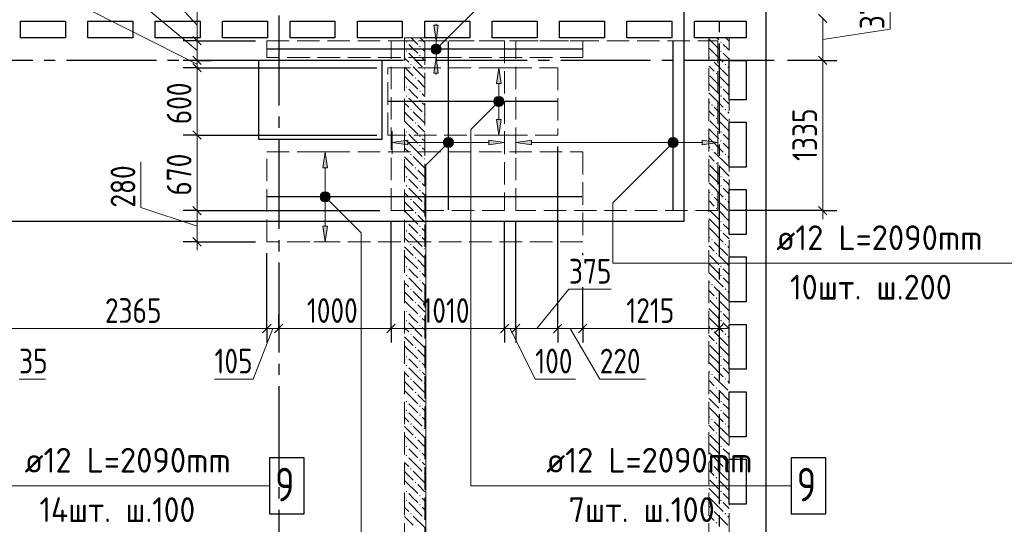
# Model space of a CAD drawing. Header units: millimetres. Extents: x 0 to 43617, y 0 to 29700.
# Tile 10 of 12: x 28843 to 37609, y 19320 to 23812. Entities that reach past the tile are written whole.
import ezdxf

# ---------------------------------------------------------------- set-up
doc = ezdxf.new("R2010")
doc.units = ezdxf.units.MM
doc.linetypes.add('______2', pattern=[270, 200, -70])
doc.linetypes.add('______5', pattern=[1100, 800, -100, 100, -100])
for name, color, linetype, lineweight in [('Standard', 7, 'Continuous', 25), ('ДОП Верх по Х', 7, 'Continuous', 25), ('ЖБ Перекрытие верхний уровень', 7, 'Continuous', 35), ('ЖБ Стена верхний уровень', 7, 'Continuous', 35), ('Оси', 40, '______5', 18), ('Позиционная метка номер позиции', 7, 'Continuous', 13), ('Примечания', 7, 'Continuous', 25)]:
    doc.layers.add(name, color=color, linetype=linetype, lineweight=lineweight)
doc.styles.add('GOST 2.304-81', font='txt')
doc.styles.add('ISOCPEUR', font='txt')

msp = doc.modelspace()

# ---------------------------------------------------------------- hatches: boundary and pattern name
at = {"layer": 'ДОП Верх по Х', "linetype": 'Continuous', "lineweight": 13, "transparency": 33554687}
for points in [[(32570, 23765), (32550, 23625), (32530, 23765)], [(33129.8, 22925), (33109.8, 22785), (33089.8, 22925)], [(32300, 22699.6), (32160, 22719.6), (32300, 22739.6)], [(33400, 22699.6), (33260, 22719.6), (33400, 22739.6)], [(31583.4, 21975), (31563.4, 21835), (31543.4, 21975)]]:
    msp.add_hatch(color=7, dxfattribs=at).paths.add_polyline_path(points, flags=16)
for points in [[(32517.7, 23568.8), (32582.3, 23568.8), (32568.8, 23582.2)], [(32517.7, 23568.8), (32568.8, 23582.2), (32531.2, 23582.2)], [(32531.2, 23582.2), (32568.8, 23582.2), (32550, 23587.5)], [(32512.5, 23550), (32587.5, 23550), (32582.3, 23568.8)], [(32512.5, 23550), (32582.3, 23568.8), (32517.7, 23568.8)], [(32517.7, 23531.2), (32587.5, 23550), (32512.5, 23550)], [(32517.7, 23531.2), (32582.3, 23531.2), (32587.5, 23550)], [(32531.2, 23517.7), (32582.3, 23531.2), (32517.7, 23531.2)], [(32531.2, 23517.7), (32568.8, 23517.7), (32582.3, 23531.2)], [(32568.8, 23517.7), (32531.2, 23517.7), (32550, 23512.5)], [(32570, 23335), (32550, 23475), (32530, 23335)], [(33129.8, 23245), (33109.8, 23385), (33089.8, 23245)], [(33072.3, 23085), (33147.3, 23085), (33142, 23103.7)], [(33072.3, 23085), (33142, 23103.7), (33077.5, 23103.7)], [(33077.5, 23066.3), (33147.3, 23085), (33072.3, 23085)], [(33077.5, 23103.7), (33142, 23103.7), (33128.5, 23117.2)], [(33077.5, 23103.7), (33128.5, 23117.2), (33091, 23117.2)], [(33077.5, 23066.3), (33142, 23066.3), (33147.3, 23085)], [(33091, 23052.8), (33142, 23066.3), (33077.5, 23066.3)], [(33091, 23117.2), (33128.5, 23117.2), (33109.8, 23122.5)], [(33091, 23052.8), (33128.5, 23052.8), (33142, 23066.3)], [(33128.5, 23052.8), (33091, 23052.8), (33109.8, 23047.5)], [(32627.7, 22700.8), (32627.7, 22738.3), (32622.5, 22719.6)], [(32627.7, 22738.3), (32641.2, 22687.3), (32641.2, 22751.8)], [(32627.7, 22738.3), (32627.7, 22700.8), (32641.2, 22687.3)], [(32641.2, 22751.8), (32660, 22682.1), (32660, 22757.1)], [(32641.2, 22751.8), (32641.2, 22687.3), (32660, 22682.1)], [(32660, 22757.1), (32660, 22682.1), (32678.7, 22687.3)], [(32660, 22757.1), (32678.7, 22687.3), (32678.7, 22751.8)], [(32678.7, 22751.8), (32678.7, 22687.3), (32692.2, 22700.8)], [(32678.7, 22751.8), (32692.2, 22700.8), (32692.2, 22738.3)], [(32692.2, 22738.3), (32692.2, 22700.8), (32697.5, 22719.6)], [(33020, 22699.6), (33160, 22719.6), (33020, 22739.6)], [(34627.7, 22700.8), (34627.7, 22738.3), (34622.5, 22719.6)], [(34627.7, 22738.3), (34641.2, 22687.3), (34641.2, 22751.8)], [(34627.7, 22738.3), (34627.7, 22700.8), (34641.2, 22687.3)], [(34641.2, 22751.8), (34660, 22682.1), (34660, 22757.1)], [(34641.2, 22751.8), (34641.2, 22687.3), (34660, 22682.1)], [(34660, 22757.1), (34660, 22682.1), (34678.7, 22687.3)], [(34660, 22757.1), (34678.7, 22687.3), (34678.7, 22751.8)], [(34678.7, 22751.8), (34678.7, 22687.3), (34692.2, 22700.8)], [(34678.7, 22751.8), (34692.2, 22700.8), (34692.2, 22738.3)], [(34692.2, 22738.3), (34692.2, 22700.8), (34697.5, 22719.6)], [(34920, 22699.6), (35060, 22719.6), (34920, 22739.6)], [(31583.4, 22495), (31563.4, 22635), (31543.4, 22495)], [(31531.2, 22253.7), (31595.7, 22253.7), (31582.2, 22267.2)], [(31531.2, 22253.7), (31582.2, 22267.2), (31544.7, 22267.2)], [(31544.7, 22267.2), (31582.2, 22267.2), (31563.4, 22272.5)], [(31525.9, 22235), (31600.9, 22235), (31595.7, 22253.7)], [(31525.9, 22235), (31595.7, 22253.7), (31531.2, 22253.7)], [(31531.2, 22216.2), (31600.9, 22235), (31525.9, 22235)], [(31531.2, 22216.2), (31595.7, 22216.2), (31600.9, 22235)], [(31544.7, 22202.7), (31595.7, 22216.2), (31531.2, 22216.2)], [(31544.7, 22202.7), (31582.2, 22202.7), (31595.7, 22216.2)], [(31582.2, 22202.7), (31544.7, 22202.7), (31563.4, 22197.5)]]:
    msp.add_hatch(color=7, dxfattribs=at).paths.add_polyline_path(points)
at = {"layer": 'ЖБ Стена верхний уровень', "linetype": 'Continuous', "lineweight": 18, "transparency": 33554687}
for points in [[(32280.5, 23613.1), (32287, 23619.6), (32293.5, 23613.1), (32287, 23606.6)], [(35080.5, 23613.1), (35087, 23619.6), (35093.5, 23613.1), (35087, 23606.6)], [(32280.5, 23533.1), (32287, 23539.6), (32293.5, 23533.1), (32287, 23526.6)], [(32400.5, 23573.1), (32406.9, 23579.6), (32413.5, 23573.1), (32406.9, 23566.6)], [(32400.5, 23493.1), (32406.9, 23499.6), (32413.5, 23493.1), (32406.9, 23486.6)], [(35080.5, 23533.1), (35087, 23539.6), (35093.5, 23533.1), (35087, 23526.6)], [(32320.4, 23413.1), (32326.9, 23419.6), (32333.5, 23413.1), (32326.9, 23406.6)], [(35000.4, 23453.1), (35006.9, 23459.6), (35013.5, 23453.1), (35006.9, 23446.6)], [(35120.4, 23413.1), (35127, 23419.6), (35133.5, 23413.1), (35127, 23406.6)], [(32440.4, 23373.1), (32447, 23379.6), (32450, 23376.6), (32450, 23369.7), (32447, 23366.6)], [(35040.4, 23333.1), (35047, 23339.6), (35053.5, 23333.1), (35047, 23326.6)], [(32360.4, 23293.1), (32367, 23299.6), (32373.5, 23293.1), (32367, 23286.6)], [(32280.5, 23213.1), (32287, 23219.6), (32293.5, 23213.1), (32287, 23206.6)], [(32400.5, 23173.1), (32406.9, 23179.6), (32413.5, 23173.1), (32406.9, 23166.6)], [(35080.5, 23213.1), (35087, 23219.6), (35093.5, 23213.1), (35087, 23206.6)], [(32280.5, 23133.1), (32287, 23139.6), (32293.5, 23133.1), (32287, 23126.6)], [(32400.5, 23093.1), (32406.9, 23099.6), (32413.5, 23093.1), (32406.9, 23086.6)], [(35000.4, 23053.1), (35006.9, 23059.6), (35013.5, 23053.1), (35006.9, 23046.6)], [(35080.5, 23133.1), (35087, 23139.6), (35093.5, 23133.1), (35087, 23126.6)], [(32320.4, 23013.1), (32326.9, 23019.6), (32333.5, 23013.1), (32326.9, 23006.6)], [(32440.4, 22973.1), (32447, 22979.6), (32450, 22976.6), (32450, 22969.7), (32447, 22966.6)], [(35120.4, 23013.1), (35127, 23019.6), (35133.5, 23013.1), (35127, 23006.6)], [(32360.4, 22893.1), (32367, 22899.6), (32373.5, 22893.1), (32367, 22886.6)], [(35040.4, 22933.1), (35047, 22939.6), (35053.5, 22933.1), (35047, 22926.6)], [(32280.5, 22813.1), (32287, 22819.6), (32293.5, 22813.1), (32287, 22806.6)], [(35080.5, 22813.1), (35087, 22819.6), (35093.5, 22813.1), (35087, 22806.6)], [(32280.5, 22733.1), (32287, 22739.6), (32293.5, 22733.1), (32287, 22726.6)], [(32400.5, 22773.1), (32406.9, 22779.6), (32413.5, 22773.1), (32406.9, 22766.6)], [(35080.5, 22733.1), (35087, 22739.6), (35093.5, 22733.1), (35087, 22726.6)], [(32320.4, 22613.1), (32326.9, 22619.6), (32333.5, 22613.1), (32326.9, 22606.6)], [(32400.5, 22693.1), (32406.9, 22699.6), (32413.5, 22693.1), (32406.9, 22686.6)], [(35000.4, 22653.1), (35006.9, 22659.6), (35013.5, 22653.1), (35006.9, 22646.6)], [(35120.4, 22613.1), (35127, 22619.6), (35133.5, 22613.1), (35127, 22606.6)], [(32440.4, 22573.1), (32447, 22579.6), (32450, 22576.6), (32450, 22569.7), (32447, 22566.6)], [(35040.4, 22533.1), (35047, 22539.6), (35053.5, 22533.1), (35047, 22526.6)], [(32360.4, 22493.1), (32367, 22499.6), (32373.5, 22493.1), (32367, 22486.6)], [(32280.5, 22413.1), (32287, 22419.6), (32293.5, 22413.1), (32287, 22406.6)], [(32400.5, 22373.1), (32406.9, 22379.6), (32413.5, 22373.1), (32406.9, 22366.6)], [(35080.5, 22413.1), (35087, 22419.6), (35093.5, 22413.1), (35087, 22406.6)], [(32280.5, 22333.1), (32287, 22339.6), (32293.5, 22333.1), (32287, 22326.6)], [(32400.5, 22293.1), (32406.9, 22299.6), (32413.5, 22293.1), (32406.9, 22286.6)], [(35080.5, 22333.1), (35087, 22339.6), (35093.5, 22333.1), (35087, 22326.6)], [(32320.4, 22213.1), (32326.9, 22219.6), (32333.5, 22213.1), (32326.9, 22206.6)], [(32440.4, 22173.1), (32447, 22179.6), (32450, 22176.6), (32450, 22169.7), (32447, 22166.6)], [(35000.4, 22253.1), (35006.9, 22259.6), (35013.5, 22253.1), (35006.9, 22246.6)], [(35120.4, 22213.1), (35127, 22219.6), (35133.5, 22213.1), (35127, 22206.6)], [(32360.4, 22093.1), (32367, 22099.6), (32373.5, 22093.1), (32367, 22086.6)], [(35040.4, 22133.1), (35047, 22139.6), (35053.5, 22133.1), (35047, 22126.6)], [(32280.5, 22013.1), (32287, 22019.6), (32293.5, 22013.1), (32287, 22006.6)], [(35080.5, 22013.1), (35087, 22019.6), (35093.5, 22013.1), (35087, 22006.6)], [(32280.5, 21933.1), (32287, 21939.6), (32293.5, 21933.1), (32287, 21926.6)], [(32400.5, 21973.1), (32406.9, 21979.6), (32413.5, 21973.1), (32406.9, 21966.6)], [(35080.5, 21933.1), (35087, 21939.6), (35093.5, 21933.1), (35087, 21926.6)], [(32400.5, 21893.1), (32406.9, 21899.6), (32413.5, 21893.1), (32406.9, 21886.6)], [(35000.4, 21853.1), (35006.9, 21859.6), (35013.5, 21853.1), (35006.9, 21846.6)], [(32320.4, 21813.1), (32326.9, 21819.6), (32333.5, 21813.1), (32326.9, 21806.6)], [(32440.4, 21773.1), (32447, 21779.6), (32450, 21776.6), (32450, 21769.7), (32447, 21766.6)], [(35040.4, 21733.1), (35047, 21739.6), (35053.5, 21733.1), (35047, 21726.6)], [(35120.4, 21813.1), (35127, 21819.6), (35133.5, 21813.1), (35127, 21806.6)], [(32360.4, 21693.1), (32367, 21699.6), (32373.5, 21693.1), (32367, 21686.6)], [(32280.5, 21613.1), (32287, 21619.6), (32293.5, 21613.1), (32287, 21606.6)], [(32400.5, 21573.1), (32406.9, 21579.6), (32413.5, 21573.1), (32406.9, 21566.6)], [(35080.5, 21613.1), (35087, 21619.6), (35093.5, 21613.1), (35087, 21606.6)], [(32280.5, 21533.1), (32287, 21539.6), (32293.5, 21533.1), (32287, 21526.6)], [(32400.5, 21493.1), (32406.9, 21499.6), (32413.5, 21493.1), (32406.9, 21486.6)], [(35080.5, 21533.1), (35087, 21539.6), (35093.5, 21533.1), (35087, 21526.6)], [(32320.4, 21413.1), (32326.9, 21419.6), (32333.5, 21413.1), (32326.9, 21406.6)], [(35000.4, 21453.1), (35006.9, 21459.6), (35013.5, 21453.1), (35006.9, 21446.6)], [(35120.4, 21413.1), (35127, 21419.6), (35133.5, 21413.1), (35127, 21406.6)], [(32440.4, 21373.1), (32447, 21379.6), (32450, 21376.6), (32450, 21369.7), (32447, 21366.6)], [(35040.4, 21333.1), (35047, 21339.6), (35053.5, 21333.1), (35047, 21326.6)], [(32280.5, 21213.1), (32287, 21219.6), (32293.5, 21213.1), (32287, 21206.6)], [(32360.4, 21293.1), (32367, 21299.6), (32373.5, 21293.1), (32367, 21286.6)], [(35080.5, 21213.1), (35087, 21219.6), (35093.5, 21213.1), (35087, 21206.6)], [(32280.5, 21133.1), (32287, 21139.6), (32293.5, 21133.1), (32287, 21126.6)], [(32400.5, 21173.1), (32406.9, 21179.6), (32413.5, 21173.1), (32406.9, 21166.6)], [(35080.5, 21133.1), (35087, 21139.6), (35093.5, 21133.1), (35087, 21126.6)], [(32400.5, 21093.1), (32406.9, 21099.6), (32413.5, 21093.1), (32406.9, 21086.6)], [(35000.4, 21053.1), (35006.9, 21059.6), (35013.5, 21053.1), (35006.9, 21046.6)], [(32320.4, 21013.1), (32326.9, 21019.6), (32333.5, 21013.1), (32326.9, 21006.6)], [(32440.4, 20973.1), (32447, 20979.6), (32450, 20976.6), (32450, 20969.7), (32447, 20966.6)], [(35120.4, 21013.1), (35127, 21019.6), (35133.5, 21013.1), (35127, 21006.6)], [(32360.4, 20893.1), (32367, 20899.6), (32373.5, 20893.1), (32367, 20886.6)], [(35040.4, 20933.1), (35047, 20939.6), (35053.5, 20933.1), (35047, 20926.6)], [(32280.5, 20813.1), (32287, 20819.6), (32293.5, 20813.1), (32287, 20806.6)], [(32400.5, 20773.1), (32406.9, 20779.6), (32413.5, 20773.1), (32406.9, 20766.6)], [(35080.5, 20813.1), (35087, 20819.6), (35093.5, 20813.1), (35087, 20806.6)], [(32280.5, 20733.1), (32287, 20739.6), (32293.5, 20733.1), (32287, 20726.6)], [(32400.5, 20693.1), (32406.9, 20699.6), (32413.5, 20693.1), (32406.9, 20686.6)], [(35080.5, 20733.1), (35087, 20739.6), (35093.5, 20733.1), (35087, 20726.6)], [(32320.4, 20613.1), (32326.9, 20619.6), (32333.5, 20613.1), (32326.9, 20606.6)], [(35000.4, 20653.1), (35006.9, 20659.6), (35013.5, 20653.1), (35006.9, 20646.6)], [(35120.4, 20613.1), (35127, 20619.6), (35133.5, 20613.1), (35127, 20606.6)], [(32440.4, 20573.1), (32447, 20579.6), (32450, 20576.6), (32450, 20569.7), (32447, 20566.6)], [(35040.4, 20533.1), (35047, 20539.6), (35053.5, 20533.1), (35047, 20526.6)], [(32360.4, 20493.1), (32367, 20499.6), (32373.5, 20493.1), (32367, 20486.6)], [(32280.5, 20413.1), (32287, 20419.6), (32293.5, 20413.1), (32287, 20406.6)], [(32280.5, 20333.1), (32287, 20339.6), (32293.5, 20333.1), (32287, 20326.6)], [(32400.5, 20373.1), (32406.9, 20379.6), (32413.5, 20373.1), (32406.9, 20366.6)], [(35080.5, 20413.1), (35087, 20419.6), (35093.5, 20413.1), (35087, 20406.6)], [(35080.5, 20333.1), (35087, 20339.6), (35093.5, 20333.1), (35087, 20326.6)], [(32400.5, 20293.1), (32406.9, 20299.6), (32413.5, 20293.1), (32406.9, 20286.6)], [(35000.4, 20253.1), (35006.9, 20259.6), (35013.5, 20253.1), (35006.9, 20246.6)], [(32320.4, 20213.1), (32326.9, 20219.6), (32333.5, 20213.1), (32326.9, 20206.6)], [(32440.4, 20173.1), (32447, 20179.6), (32450, 20176.6), (32450, 20169.7), (32447, 20166.6)], [(35120.4, 20213.1), (35127, 20219.6), (35133.5, 20213.1), (35127, 20206.6)], [(32360.4, 20093.1), (32367, 20099.6), (32373.5, 20093.1), (32367, 20086.6)], [(35040.4, 20133.1), (35047, 20139.6), (35053.5, 20133.1), (35047, 20126.6)], [(32280.5, 20013.1), (32287, 20019.6), (32293.5, 20013.1), (32287, 20006.6)], [(35080.5, 20013.1), (35087, 20019.6), (35093.5, 20013.1), (35087, 20006.6)], [(32280.5, 19933.1), (32287, 19939.6), (32293.5, 19933.1), (32287, 19926.6)], [(32400.5, 19973.1), (32406.9, 19979.6), (32413.5, 19973.1), (32406.9, 19966.6)], [(32400.5, 19893.1), (32406.9, 19899.6), (32413.5, 19893.1), (32406.9, 19886.6)], [(35080.5, 19933.1), (35087, 19939.6), (35093.5, 19933.1), (35087, 19926.6)], [(32320.4, 19813.1), (32326.9, 19819.6), (32333.5, 19813.1), (32326.9, 19806.6)], [(35000.4, 19853.1), (35006.9, 19859.6), (35013.5, 19853.1), (35006.9, 19846.6)], [(35120.4, 19813.1), (35127, 19819.6), (35133.5, 19813.1), (35127, 19806.6)], [(32440.4, 19773.1), (32447, 19779.6), (32450, 19776.6), (32450, 19769.7), (32447, 19766.6)], [(35040.4, 19733.1), (35047, 19739.6), (35053.5, 19733.1), (35047, 19726.6)], [(32360.4, 19693.1), (32367, 19699.6), (32373.5, 19693.1), (32367, 19686.6)], [(32280.5, 19613.1), (32287, 19619.6), (32293.5, 19613.1), (32287, 19606.6)], [(32400.5, 19573.1), (32406.9, 19579.6), (32413.5, 19573.1), (32406.9, 19566.6)], [(35080.5, 19613.1), (35087, 19619.6), (35093.5, 19613.1), (35087, 19606.6)], [(32280.5, 19533.1), (32287, 19539.6), (32293.5, 19533.1), (32287, 19526.6)], [(32400.5, 19493.1), (32406.9, 19499.6), (32413.5, 19493.1), (32406.9, 19486.6)], [(35080.5, 19533.1), (35087, 19539.6), (35093.5, 19533.1), (35087, 19526.6)], [(32320.4, 19413.1), (32326.9, 19419.6), (32333.5, 19413.1), (32326.9, 19406.6)], [(32440.4, 19373.1), (32447, 19379.6), (32450, 19376.6), (32450, 19369.7), (32447, 19366.6)], [(35000.4, 19453.1), (35006.9, 19459.6), (35013.5, 19453.1), (35006.9, 19446.6)], [(35120.4, 19413.1), (35127, 19419.6), (35133.5, 19413.1), (35127, 19406.6)], [(35040.4, 19333.1), (35047, 19339.6), (35053.5, 19333.1), (35047, 19326.6)]]:
    msp.add_hatch(color=7, dxfattribs=at).paths.add_polyline_path(points, flags=16)
at = {"layer": 'Позиционная метка номер позиции', "linetype": 'Continuous', "lineweight": 13, "transparency": 33554687}
for points in [[(32506.7, 23561.5), (32581.8, 23518.2), (32518.2, 23581.8)], [(32518.2, 23581.8), (32593.3, 23538.5), (32538.5, 23593.3)], [(32518.2, 23581.8), (32581.8, 23518.2), (32593.3, 23538.5)], [(32538.5, 23593.3), (32593.3, 23538.5), (32593.3, 23561.5)], [(32538.5, 23593.3), (32593.3, 23561.5), (32561.5, 23593.3)], [(32561.5, 23593.3), (32593.3, 23561.5), (32581.8, 23581.8)], [(32506.7, 23538.5), (32561.5, 23506.7), (32506.7, 23561.5)], [(32506.7, 23561.5), (32561.5, 23506.7), (32581.8, 23518.2)], [(32538.5, 23506.7), (32506.7, 23538.5), (32518.2, 23518.2)], [(32506.7, 23538.5), (32538.5, 23506.7), (32561.5, 23506.7)], [(33141.6, 23053.2), (33078, 23116.8), (33066.5, 23096.5)], [(33141.6, 23053.2), (33066.5, 23096.5), (33121.2, 23041.7)], [(33121.2, 23041.7), (33066.5, 23096.5), (33066.5, 23073.5)], [(33121.2, 23041.7), (33066.5, 23073.5), (33098.3, 23041.7)], [(33098.3, 23041.7), (33066.5, 23073.5), (33078, 23053.2)], [(33153.1, 23073.5), (33098.3, 23128.3), (33078, 23116.8)], [(33153.1, 23073.5), (33078, 23116.8), (33141.6, 23053.2)], [(33153.1, 23096.5), (33121.2, 23128.3), (33098.3, 23128.3)], [(33153.1, 23096.5), (33098.3, 23128.3), (33153.1, 23073.5)], [(33121.2, 23128.3), (33153.1, 23096.5), (33141.6, 23116.8)], [(32691.8, 22687.8), (32628.2, 22751.4), (32616.7, 22731)], [(32691.8, 22687.8), (32616.7, 22731), (32671.4, 22676.3)], [(32671.4, 22676.3), (32616.7, 22731), (32616.7, 22708.1)], [(32671.4, 22676.3), (32616.7, 22708.1), (32648.5, 22676.3)], [(32648.5, 22676.3), (32616.7, 22708.1), (32628.2, 22687.8)], [(32703.3, 22708.1), (32648.5, 22762.9), (32628.2, 22751.4)], [(32703.3, 22708.1), (32628.2, 22751.4), (32691.8, 22687.8)], [(32703.3, 22731), (32671.4, 22762.9), (32648.5, 22762.9)], [(32703.3, 22731), (32648.5, 22762.9), (32703.3, 22708.1)], [(32671.4, 22762.9), (32703.3, 22731), (32691.8, 22751.4)], [(34691.8, 22687.8), (34628.2, 22751.4), (34616.7, 22731)], [(34691.8, 22687.8), (34616.7, 22731), (34671.4, 22676.3)], [(34671.4, 22676.3), (34616.7, 22731), (34616.7, 22708.1)], [(34671.4, 22676.3), (34616.7, 22708.1), (34648.5, 22676.3)], [(34648.5, 22676.3), (34616.7, 22708.1), (34628.2, 22687.8)], [(34703.3, 22708.1), (34648.5, 22762.9), (34628.2, 22751.4)], [(34703.3, 22708.1), (34628.2, 22751.4), (34691.8, 22687.8)], [(34703.3, 22731), (34671.4, 22762.9), (34648.5, 22762.9)], [(34703.3, 22731), (34648.5, 22762.9), (34703.3, 22708.1)], [(34671.4, 22762.9), (34703.3, 22731), (34691.8, 22751.4)], [(31520.1, 22246.5), (31552, 22278.3), (31531.6, 22266.8)], [(31552, 22278.3), (31520.1, 22246.5), (31520.1, 22223.5)], [(31552, 22278.3), (31520.1, 22223.5), (31574.9, 22278.3)], [(31574.9, 22278.3), (31520.1, 22223.5), (31531.6, 22203.2)], [(31574.9, 22278.3), (31531.6, 22203.2), (31595.2, 22266.8)], [(31595.2, 22266.8), (31531.6, 22203.2), (31552, 22191.7)], [(31595.2, 22266.8), (31552, 22191.7), (31606.7, 22246.5)], [(31606.7, 22246.5), (31552, 22191.7), (31574.9, 22191.7)], [(31606.7, 22246.5), (31574.9, 22191.7), (31606.7, 22223.5)], [(31606.7, 22223.5), (31574.9, 22191.7), (31595.2, 22203.2)]]:
    msp.add_hatch(color=7, dxfattribs=at).paths.add_polyline_path(points)

# ---------------------------------------------------------------- linework, layer by layer
at = {"layer": 'Standard', "color": 7, "linetype": 'Continuous', "lineweight": 13, "transparency": 33554687}
for p, q in [((30422.9, 23762.5), (29922.9, 24312.5)), ((30422.9, 23537.5), (29624, 24207.5)), ((36592.9, 23727.5), (36592.9, 24102.7)), ((30422.9, 23417.5), (29325.1, 23967.5)), ((30422.9, 23625), (30422.9, 23900)), ((35992.9, 23450), (35992.9, 23825)), ((35992.9, 23637.5), (36592.9, 23727.5)), ((30422.9, 23450), (30422.9, 23625)), ((30422.9, 23385), (30422.9, 23450)), ((30422.9, 22785), (30422.9, 23385)), ((29922.9, 22139.3), (29922.9, 22545.9)), ((30422.9, 21974), (29922.9, 22139.3)), ((30422.9, 21835), (30422.9, 22113)), ((35992.9, 22113), (35992.9, 22038)), ((30422.9, 21835), (30422.9, 21760)), ((33446.8, 21063), (33733.6, 21413)), ((33733.6, 21413), (34108.8, 21413)), ((31044, 21063), (28677, 21063)), ((31097, 21063), (30921.4, 20613)), ((31150, 21063), (31044, 21063)), ((32150, 21063), (31150, 21063)), ((33160, 21063), (32150, 21063)), ((33260, 21063), (33160, 21063)), ((33210, 21063), (33433, 20613)), ((33744.8, 21063), (34007.4, 20613)), ((35070, 21063), (35145, 21063)), ((28838.2, 20613), (29072.7, 20613)), ((30921.4, 20613), (30577.4, 20613)), ((33433, 20613), (33792.7, 20613)), ((34007.4, 20613), (34414.1, 20613))]:
    msp.add_line(p, q, dxfattribs=at)
at = {"layer": 'Standard', "color": 7, "linetype": 'Continuous', "lineweight": 25, "transparency": 33554687}
for p, q in [((36030.4, 23787.5), (35955.4, 23862.5)), ((30460.4, 23587.5), (30385.4, 23662.5)), ((30460.4, 23412.5), (30385.4, 23487.5)), ((30460.4, 23347.5), (30385.4, 23422.5)), ((36030.4, 23412.5), (35955.4, 23487.5)), ((30460.4, 22747.5), (30385.4, 22822.5)), ((30460.4, 22075.5), (30385.4, 22150.5)), ((36030.4, 22075.5), (35955.4, 22150.5)), ((30460.4, 21797.5), (30385.4, 21872.5)), ((31081.5, 21100.5), (31006.5, 21025.5)), ((31187.5, 21100.5), (31112.5, 21025.5)), ((32187.5, 21100.5), (32112.5, 21025.5)), ((33197.5, 21100.5), (33122.5, 21025.5)), ((33297.5, 21100.5), (33222.5, 21025.5)), ((33671.1, 21100.5), (33596.1, 21025.5)), ((33893.5, 21100.5), (33818.5, 21025.5)), ((35107.5, 21100.5), (35032.5, 21025.5))]:
    msp.add_line(p, q, dxfattribs=at)
at = {"layer": 'Standard', "color": 251, "linetype": 'Continuous', "lineweight": -3, "true_color": 0x656565, "transparency": 33554687}
for p, q in [((30422.9, 23625), (30297.9, 23625)), ((30422.9, 23625), (30547.9, 23625)), ((30422.9, 23625), (30944, 23625)), ((30422.9, 23450), (30297.9, 23450)), ((30422.9, 23450), (30547.9, 23450)), ((30422.9, 23450), (30422.9, 23450)), ((35992.9, 23450), (35867.9, 23450)), ((35992.9, 23450), (36117.9, 23450)), ((30422.9, 23385), (30297.9, 23385)), ((30422.9, 23385), (30547.9, 23385)), ((30422.9, 22785), (30297.9, 22785)), ((30422.9, 22785), (30547.9, 22785)), ((30422.9, 22113), (30297.9, 22113)), ((30422.9, 22113), (30547.9, 22113)), ((30422.9, 22113), (32050, 22113)), ((35992.9, 22113), (35160, 22113)), ((35992.9, 22113), (35867.9, 22113)), ((35992.9, 22113), (36117.9, 22113)), ((30422.9, 21835), (30297.9, 21835)), ((30422.9, 21835), (30547.9, 21835)), ((30422.9, 21835), (30944, 21835)), ((33856, 21714.9), (33856, 21735)), ((31044, 21063), (31044, 21188)), ((31150, 21063), (31150, 21188)), ((32150, 21063), (32150, 21188)), ((33160, 21063), (33160, 21188)), ((33260, 21063), (33260, 21188)), ((33633.6, 21063), (33633.6, 21188)), ((33856, 21063), (33856, 21188)), ((35070, 21063), (35070, 21188)), ((31044, 21063), (31044, 20938)), ((31150, 21063), (31150, 20938)), ((31150, 21063), (31150, 21063)), ((32150, 21063), (32150, 20938)), ((33160, 21063), (33160, 20938)), ((33260, 21063), (33260, 20938)), ((33633.6, 21063), (33633.6, 20938)), ((33856, 21063), (33856, 20938)), ((35070, 21063), (35070, 20938)), ((35070, 21063), (35070, 21063))]:
    msp.add_line(p, q, dxfattribs=at)
at = {"layer": 'Standard', "color": 254, "linetype": 'Continuous', "lineweight": 25, "true_color": 0xc4c4ff, "transparency": 33554687}
msp.add_lwpolyline([(5701, 22019), (34760, 22019), (34760, 25431), (5701, 25431), (5701, 22019)], dxfattribs=at)
at = {"layer": 'Standard', "color": 251, "linetype": 'Continuous', "lineweight": -3, "true_color": 0x656565, "transparency": 33554687}
for points in [[(35992.9, 23450), (35975.9, 23450), (35975.9, 23450), (35975.9, 23450), (35975.9, 23450), (35679.1, 23450)], [(30422.9, 23385), (31942.5, 23385), (31942.5, 23385), (32021.6, 23385)], [(30422.9, 22785), (30986.9, 22785), (30986.9, 22785), (32021.6, 22785)], [(33633.6, 21063), (33633.6, 21080), (33633.6, 21080), (33633.6, 21080), (33633.6, 21080), (33633.6, 21080), (33633.6, 21080), (33633.6, 21080), (33633.6, 21080), (33633.6, 22685)], [(32150, 21063), (32150, 21080), (32150, 21080), (32150, 21080), (32150, 21080), (32150, 21080), (32150, 21080), (32150, 22013)], [(33160, 21063), (33160, 21080), (33160, 21080), (33160, 21080), (33160, 21080), (33160, 21080), (33160, 21080), (33160, 21080), (33160, 21080), (33160, 22013)], [(33260, 21063), (33260, 21080), (33260, 21080), (33260, 21080), (33260, 21080), (33260, 21080), (33260, 21080), (33260, 21080), (33260, 21080), (33260, 22013)], [(31044, 21063), (31044, 21080), (31044, 21080), (31044, 21080), (31044, 21080), (31044, 21735)], [(33856, 21063), (33856, 21080), (33856, 21080), (33856, 21080), (33856, 21080), (33856, 21080), (33856, 21080), (33856, 21080), (33856, 21080), (33856, 21323.5), (33856, 21323.5), (33856, 21430)]]:
    msp.add_lwpolyline(points, dxfattribs=at)
at = {"layer": 'Standard', "color": 7, "linetype": 'Continuous', "lineweight": 13, "transparency": 33554687}
for points in [[(35992.9, 22113), (35992.9, 22491.6), (35992.9, 22491.6), (35992.9, 22521), (35992.9, 22521), (35992.9, 23450)], [(30422.9, 22113), (30422.9, 22370.5), (30422.9, 22370.5), (30422.9, 22785)], [(33633.6, 21063), (33544.6, 21063), (33544.6, 21063), (33260, 21063)], [(33856, 21063), (33816.4, 21063), (33816.4, 21063), (33665.6, 21063), (33665.6, 21063), (33633.6, 21063)], [(35070, 21063), (34113.6, 21063), (34113.6, 21063), (34063.8, 21063), (34063.8, 21063), (33856, 21063)]]:
    msp.add_lwpolyline(points, dxfattribs=at)
at = {"layer": 'ДОП Верх по Х', "color": 251, "linetype": 'Continuous', "lineweight": 13, "true_color": 0x494949, "transparency": 33554687}
for p, q in [((32550, 23625), (32530, 23765)), ((32530, 23765), (32570, 23765)), ((32550, 23765), (32550, 23775)), ((32570, 23765), (32550, 23625)), ((32550, 23625), (32450, 23625)), ((32550, 23625), (32650, 23625)), ((32550, 23580), (32550, 23625)), ((32512.5, 23550), (32512.5, 23550)), ((32550, 23475), (32550, 23520)), ((32587.5, 23550), (32587.5, 23550)), ((32550, 23475), (32450, 23475)), ((32550, 23475), (32530, 23335)), ((32570, 23335), (32550, 23475)), ((32550, 23475), (32650, 23475)), ((32530, 23335), (32570, 23335)), ((32550, 23335), (32550, 23325)), ((33109.8, 23385), (33009.8, 23385)), ((33109.8, 23385), (33089.8, 23245)), ((33129.8, 23245), (33109.8, 23385)), ((33109.8, 23385), (33209.8, 23385)), ((33109.8, 23385), (33109.8, 23385)), ((33089.8, 23245), (33129.8, 23245)), ((33109.8, 23115), (33109.8, 23245)), ((33072.3, 23085), (33072.3, 23085)), ((33109.8, 22925), (33109.8, 23055)), ((33147.3, 23085), (33147.3, 23085)), ((33109.8, 22785), (33089.8, 22925)), ((33089.8, 22925), (33129.8, 22925)), ((33129.8, 22925), (33109.8, 22785)), ((32160, 22719.6), (32160, 22819.6)), ((33160, 22719.6), (33160, 22819.6)), ((33260, 22719.6), (33260, 22819.6)), ((35060, 22719.6), (35060, 22819.6)), ((32160, 22719.6), (32300, 22739.6)), ((32300, 22699.6), (32160, 22719.6)), ((32160, 22719.6), (32160, 22619.6)), ((32160, 22719.6), (32160, 22719.6)), ((32300, 22739.6), (32300, 22699.6)), ((32300, 22719.6), (32630, 22719.6)), ((32660, 22757.1), (32660, 22757.1)), ((32690, 22719.6), (33020, 22719.6)), ((33109.8, 22785), (33009.8, 22785)), ((33160, 22719.6), (33020, 22739.6)), ((33020, 22739.6), (33020, 22699.6)), ((33020, 22699.6), (33160, 22719.6)), ((33109.8, 22785), (33209.8, 22785)), ((33109.8, 22785), (33109.8, 22785)), ((33160, 22719.6), (33160, 22619.6)), ((33160, 22719.6), (33160, 22719.6)), ((33260, 22719.6), (33400, 22739.6)), ((33400, 22699.6), (33260, 22719.6)), ((33260, 22719.6), (33260, 22619.6)), ((33260, 22719.6), (33260, 22719.6)), ((33400, 22739.6), (33400, 22699.6)), ((33400, 22719.6), (34630, 22719.6)), ((34660, 22757.1), (34660, 22757.1)), ((34690, 22719.6), (34920, 22719.6)), ((35060, 22719.6), (34920, 22739.6)), ((34920, 22739.6), (34920, 22699.6)), ((34920, 22699.6), (35060, 22719.6)), ((35060, 22719.6), (35060, 22619.6)), ((35060, 22719.6), (35060, 22719.6)), ((31563.4, 22635), (31463.4, 22635)), ((31563.4, 22635), (31543.4, 22495)), ((31583.4, 22495), (31563.4, 22635)), ((31563.4, 22635), (31663.4, 22635)), ((31563.4, 22635), (31563.4, 22635)), ((32660, 22682.1), (32660, 22682.1)), ((34660, 22682.1), (34660, 22682.1)), ((31543.4, 22495), (31583.4, 22495)), ((31563.4, 22265), (31563.4, 22495)), ((31525.9, 22235), (31525.9, 22235)), ((31563.4, 21975), (31563.4, 22205)), ((31600.9, 22235), (31600.9, 22235)), ((31563.4, 21835), (31543.4, 21975)), ((31543.4, 21975), (31583.4, 21975)), ((31583.4, 21975), (31563.4, 21835)), ((31563.4, 21835), (31463.4, 21835)), ((31563.4, 21835), (31663.4, 21835)), ((31563.4, 21835), (31563.4, 21835))]:
    msp.add_line(p, q, dxfattribs=at)
at = {"layer": 'ДОП Верх по Х', "color": 7, "linetype": 'Continuous', "lineweight": 25, "transparency": 33554687}
for p, q in [((32660, 22119), (32660, 23619)), ((34660, 22119), (34660, 23619)), ((33850, 23550), (31050, 23550)), ((33627.6, 23085), (32127.6, 23085)), ((33849, 22235), (31051, 22235))]:
    msp.add_line(p, q, dxfattribs=at)
at = {"layer": 'ДОП Верх по Х', "color": 7, "linetype": 'Continuous', "lineweight": 13, "transparency": 33554687}
for p, q in [((35560, 21644), (37558, 21644)), ((28867.1, 19663), (30865.1, 19663)), ((33511.6, 19663), (35509.6, 19663))]:
    msp.add_line(p, q, dxfattribs=at)
at = {"layer": 'ДОП Верх по Х', "color": 7, "linetype": 'Continuous', "lineweight": 25, "transparency": 33554687}
for points in [[(31067.1, 19413), (31377.1, 19413), (31377.1, 19913), (31067.1, 19913), (31067.1, 19413)], [(35711.6, 19413), (36021.6, 19413), (36021.6, 19913), (35711.6, 19913), (35711.6, 19413)]]:
    msp.add_lwpolyline(points, dxfattribs=at)
at = {"layer": 'ДОП Верх по Х', "color": 251, "linetype": 'Continuous', "lineweight": 13, "true_color": 0x494949, "transparency": 33554687}
for centre in [(32550, 23550), (33109.8, 23085), (32660, 22719.6), (34660, 22719.6), (31563.4, 22235)]:
    msp.add_circle(centre, 37.5, dxfattribs=at)
at = {"layer": 'ЖБ Перекрытие верхний уровень', "color": 7, "linetype": 'Continuous', "lineweight": 25, "transparency": 33554687}
for p, q in [((35490, 23800), (35490, 25400)), ((28850, 23800), (29250, 23800)), ((28850, 23650), (28850, 23800)), ((29250, 23800), (29250, 23650)), ((29450, 23650), (29450, 23800)), ((29450, 23800), (29850, 23800)), ((29850, 23800), (29850, 23650)), ((30050, 23650), (30050, 23800)), ((30050, 23800), (30450, 23800)), ((30450, 23800), (30450, 23650)), ((30650, 23650), (30650, 23800)), ((30650, 23800), (31050, 23800)), ((31050, 23800), (31050, 23650)), ((31250, 23650), (31250, 23800)), ((31250, 23800), (31650, 23800)), ((31650, 23800), (31650, 23650)), ((31850, 23650), (31850, 23800)), ((31850, 23800), (32250, 23800)), ((32250, 23800), (32250, 23650)), ((32450, 23650), (32450, 23800)), ((32450, 23800), (32850, 23800)), ((32850, 23800), (32850, 23650)), ((33050, 23650), (33050, 23800)), ((33050, 23800), (33450, 23800)), ((33450, 23800), (33450, 23650)), ((33650, 23650), (33650, 23800)), ((33650, 23800), (34050, 23800)), ((34050, 23800), (34050, 23650)), ((34250, 23650), (34250, 23800)), ((34250, 23800), (34650, 23800)), ((34650, 23800), (34650, 23650)), ((34850, 23650), (34850, 23800)), ((34850, 23800), (35310, 23800)), ((35310, 23800), (35310, 23650)), ((35490, 17540), (35490, 23800)), ((29250, 23650), (28850, 23650)), ((29850, 23650), (29450, 23650)), ((30450, 23650), (30050, 23650)), ((31050, 23650), (30650, 23650)), ((31650, 23650), (31250, 23650)), ((32250, 23650), (31850, 23650)), ((32850, 23650), (32450, 23650)), ((33450, 23650), (33050, 23650)), ((34050, 23650), (33650, 23650)), ((34650, 23650), (34250, 23650)), ((35310, 23650), (34850, 23650)), ((32069.3, 23450), (30969.3, 23450)), ((30969.3, 23450), (30969.3, 22750)), ((32069.3, 22750), (32069.3, 23450)), ((35160, 23100), (35160, 23450)), ((35160, 23450), (35310, 23450)), ((35310, 23450), (35310, 23100)), ((35310, 23100), (35160, 23100)), ((35160, 22500), (35160, 22900)), ((35160, 22900), (35310, 22900)), ((35310, 22900), (35310, 22500)), ((30969.3, 22750), (32069.3, 22750)), ((35310, 22500), (35160, 22500)), ((35160, 21900), (35160, 22300)), ((35160, 22300), (35310, 22300)), ((35310, 22300), (35310, 21900)), ((35310, 21900), (35160, 21900)), ((35160, 21300), (35160, 21700)), ((35160, 21700), (35310, 21700)), ((35310, 21700), (35310, 21300)), ((35310, 21300), (35160, 21300)), ((35160, 20700), (35160, 21100)), ((35160, 21100), (35310, 21100)), ((35310, 21100), (35310, 20700)), ((35310, 20700), (35160, 20700)), ((35160, 20100), (35160, 20500)), ((35160, 20500), (35310, 20500)), ((35310, 20500), (35310, 20100)), ((35310, 20100), (35160, 20100)), ((35160, 19500), (35160, 19900)), ((35160, 19900), (35310, 19900)), ((35310, 19900), (35310, 19500)), ((35310, 19500), (35160, 19500))]:
    msp.add_line(p, q, dxfattribs=at)
at = {"layer": 'ЖБ Стена верхний уровень', "color": 251, "linetype": '______2', "lineweight": 13, "true_color": 0x656565, "transparency": 33554687}
for p, q in [((32270, 23650), (32270, 18050)), ((32450, 23650), (32270, 23650)), ((32450, 18550), (32450, 23650)), ((34980, 23650), (34980, 18550)), ((35160, 23650), (34980, 23650)), ((35160, 17870), (35160, 23650))]:
    msp.add_line(p, q, dxfattribs=at)
at = {"layer": 'ЖБ Стена верхний уровень', "color": 9, "linetype": 'Continuous', "lineweight": 18, "true_color": 0xc7c7c7, "transparency": 33554687}
for p, q in [((32347, 23553.1), (32306.9, 23593.1)), ((32330.1, 23650), (32387, 23593.1)), ((32450, 23610.1), (32410.1, 23650)), ((34987, 23633.1), (34980, 23640.1)), ((34987, 23633.1), (35067, 23553.1)), ((35050.1, 23650), (35067, 23633.1)), ((35147, 23553.1), (35106.9, 23593.1)), ((35130.1, 23650), (35160, 23620.1)), ((32306.9, 23513.1), (32426.9, 23393.1)), ((32387, 23513.1), (32347, 23553.1)), ((32426.9, 23553.1), (32450, 23530.1)), ((34980, 23560.1), (34987, 23553.1)), ((34987, 23553.1), (35106.9, 23433.1)), ((35106.9, 23513.1), (35160, 23460.1)), ((35160, 23540.1), (35147, 23553.1)), ((32270, 23470.1), (32306.9, 23433.1)), ((32426.9, 23473.1), (32450, 23450.1)), ((34980, 23480.1), (34987, 23473.1)), ((35027, 23433.1), (35147, 23313.1)), ((32270, 23390.1), (32347, 23313.1)), ((32347, 23393.1), (32450, 23290.1)), ((34987, 23393.1), (34980, 23400.1)), ((35027, 23353.1), (34987, 23393.1)), ((35147, 23393.1), (35160, 23380.1)), ((32270, 23310.1), (32387, 23193.1)), ((32450, 23210.1), (32387, 23273.1)), ((34987, 23233.1), (34980, 23240.1)), ((34987, 23313.1), (35067, 23233.1)), ((34987, 23233.1), (35067, 23153.1)), ((35067, 23313.1), (35160, 23220.1)), ((32347, 23153.1), (32306.9, 23193.1)), ((32387, 23113.1), (32347, 23153.1)), ((32426.9, 23153.1), (32450, 23130.1)), ((34980, 23160.1), (34987, 23153.1)), ((34987, 23153.1), (35106.9, 23033.1)), ((35147, 23153.1), (35106.9, 23193.1)), ((35160, 23140.1), (35147, 23153.1)), ((32270, 23070.1), (32306.9, 23033.1)), ((32306.9, 23113.1), (32426.9, 22993.1)), ((32426.9, 23073.1), (32450, 23050.1)), ((34980, 23080.1), (34987, 23073.1)), ((35106.9, 23113.1), (35160, 23060.1)), ((32270, 22990.1), (32347, 22913.1)), ((32347, 22993.1), (32450, 22890.1)), ((34987, 22993.1), (34980, 23000.1)), ((35027, 22953.1), (34987, 22993.1)), ((35027, 23033.1), (35147, 22913.1)), ((35147, 22993.1), (35160, 22980.1)), ((32270, 22910.1), (32387, 22793.1)), ((34987, 22913.1), (35067, 22833.1)), ((35067, 22913.1), (35160, 22820.1)), ((32347, 22753.1), (32306.9, 22793.1)), ((32450, 22810.1), (32387, 22873.1)), ((34987, 22833.1), (34980, 22840.1)), ((34987, 22833.1), (35067, 22753.1)), ((35147, 22753.1), (35106.9, 22793.1)), ((32306.9, 22713.1), (32426.9, 22593.1)), ((32387, 22713.1), (32347, 22753.1)), ((32426.9, 22753.1), (32450, 22730.1)), ((34980, 22760.1), (34987, 22753.1)), ((34987, 22753.1), (35106.9, 22633.1)), ((35106.9, 22713.1), (35160, 22660.1)), ((35160, 22740.1), (35147, 22753.1)), ((32270, 22670.1), (32306.9, 22633.1)), ((32426.9, 22673.1), (32450, 22650.1)), ((34980, 22680.1), (34987, 22673.1)), ((35027, 22633.1), (35147, 22513.1)), ((32270, 22590.1), (32347, 22513.1)), ((32347, 22593.1), (32450, 22490.1)), ((34987, 22593.1), (34980, 22600.1)), ((35027, 22553.1), (34987, 22593.1)), ((35147, 22593.1), (35160, 22580.1)), ((32270, 22510.1), (32387, 22393.1)), ((32450, 22410.1), (32387, 22473.1)), ((34987, 22513.1), (35067, 22433.1)), ((35067, 22513.1), (35160, 22420.1)), ((32347, 22353.1), (32306.9, 22393.1)), ((32387, 22313.1), (32347, 22353.1)), ((32426.9, 22353.1), (32450, 22330.1)), ((34987, 22433.1), (34980, 22440.1)), ((34980, 22360.1), (34987, 22353.1)), ((34987, 22433.1), (35067, 22353.1)), ((34987, 22353.1), (35106.9, 22233.1)), ((35147, 22353.1), (35106.9, 22393.1)), ((35160, 22340.1), (35147, 22353.1)), ((32270, 22270.1), (32306.9, 22233.1)), ((32306.9, 22313.1), (32426.9, 22193.1)), ((32426.9, 22273.1), (32450, 22250.1)), ((34980, 22280.1), (34987, 22273.1)), ((35106.9, 22313.1), (35160, 22260.1)), ((32270, 22190.1), (32347, 22113.1)), ((32347, 22193.1), (32450, 22090.1)), ((34987, 22193.1), (34980, 22200.1)), ((35027, 22153.1), (34987, 22193.1)), ((35027, 22233.1), (35147, 22113.1)), ((35147, 22193.1), (35160, 22180.1)), ((32270, 22110.1), (32387, 21993.1)), ((34987, 22113.1), (35067, 22033.1)), ((35067, 22113.1), (35160, 22020.1)), ((32450, 22010.1), (32387, 22073.1)), ((34987, 22033.1), (34980, 22040.1)), ((34987, 22033.1), (35067, 21953.1)), ((32347, 21953.1), (32306.9, 21993.1)), ((32387, 21913.1), (32347, 21953.1)), ((32426.9, 21953.1), (32450, 21930.1)), ((34980, 21960.1), (34987, 21953.1)), ((34987, 21953.1), (35106.9, 21833.1)), ((35147, 21953.1), (35106.9, 21993.1)), ((35160, 21940.1), (35147, 21953.1)), ((32270, 21870.1), (32306.9, 21833.1)), ((32306.9, 21913.1), (32426.9, 21793.1)), ((32426.9, 21873.1), (32450, 21850.1)), ((34980, 21880.1), (34987, 21873.1)), ((35027, 21833.1), (35147, 21713.1)), ((35106.9, 21913.1), (35160, 21860.1)), ((32270, 21790.1), (32347, 21713.1)), ((32347, 21793.1), (32450, 21690.1)), ((34987, 21793.1), (34980, 21800.1)), ((35027, 21753.1), (34987, 21793.1)), ((35147, 21793.1), (35160, 21780.1)), ((32270, 21710.1), (32387, 21593.1)), ((32450, 21610.1), (32387, 21673.1)), ((34987, 21713.1), (35067, 21633.1)), ((35067, 21713.1), (35160, 21620.1)), ((32347, 21553.1), (32306.9, 21593.1)), ((34987, 21633.1), (34980, 21640.1)), ((34987, 21633.1), (35067, 21553.1)), ((35147, 21553.1), (35106.9, 21593.1)), ((32306.9, 21513.1), (32426.9, 21393.1)), ((32387, 21513.1), (32347, 21553.1)), ((32426.9, 21553.1), (32450, 21530.1)), ((34980, 21560.1), (34987, 21553.1)), ((34980, 21480.1), (34987, 21473.1)), ((34987, 21553.1), (35106.9, 21433.1)), ((35106.9, 21513.1), (35160, 21460.1)), ((35160, 21540.1), (35147, 21553.1)), ((32270, 21470.1), (32306.9, 21433.1)), ((32270, 21390.1), (32347, 21313.1)), ((32347, 21393.1), (32450, 21290.1)), ((32426.9, 21473.1), (32450, 21450.1)), ((34987, 21393.1), (34980, 21400.1)), ((35027, 21353.1), (34987, 21393.1)), ((35027, 21433.1), (35147, 21313.1)), ((35147, 21393.1), (35160, 21380.1)), ((32270, 21310.1), (32387, 21193.1)), ((34987, 21313.1), (35067, 21233.1)), ((35067, 21313.1), (35160, 21220.1)), ((32450, 21210.1), (32387, 21273.1)), ((34987, 21233.1), (34980, 21240.1)), ((34987, 21233.1), (35067, 21153.1)), ((32347, 21153.1), (32306.9, 21193.1)), ((32387, 21113.1), (32347, 21153.1)), ((32426.9, 21153.1), (32450, 21130.1)), ((34980, 21160.1), (34987, 21153.1)), ((34987, 21153.1), (35106.9, 21033.1)), ((35147, 21153.1), (35106.9, 21193.1)), ((35160, 21140.1), (35147, 21153.1)), ((32270, 21070.1), (32306.9, 21033.1)), ((32306.9, 21113.1), (32426.9, 20993.1)), ((32426.9, 21073.1), (32450, 21050.1)), ((34980, 21080.1), (34987, 21073.1)), ((35106.9, 21113.1), (35160, 21060.1)), ((32270, 20990.1), (32347, 20913.1)), ((32347, 20993.1), (32450, 20890.1)), ((34987, 20993.1), (34980, 21000.1)), ((35027, 20953.1), (34987, 20993.1)), ((35027, 21033.1), (35147, 20913.1)), ((35147, 20993.1), (35160, 20980.1)), ((32270, 20910.1), (32387, 20793.1)), ((32450, 20810.1), (32387, 20873.1)), ((34987, 20913.1), (35067, 20833.1)), ((35067, 20913.1), (35160, 20820.1)), ((32347, 20753.1), (32306.9, 20793.1)), ((34987, 20833.1), (34980, 20840.1)), ((34987, 20833.1), (35067, 20753.1)), ((35147, 20753.1), (35106.9, 20793.1)), ((32306.9, 20713.1), (32426.9, 20593.1)), ((32387, 20713.1), (32347, 20753.1)), ((32426.9, 20753.1), (32450, 20730.1)), ((34980, 20760.1), (34987, 20753.1)), ((34987, 20753.1), (35106.9, 20633.1)), ((35106.9, 20713.1), (35160, 20660.1)), ((35160, 20740.1), (35147, 20753.1)), ((32270, 20670.1), (32306.9, 20633.1)), ((32426.9, 20673.1), (32450, 20650.1)), ((34980, 20680.1), (34987, 20673.1)), ((34987, 20593.1), (34980, 20600.1)), ((35027, 20633.1), (35147, 20513.1)), ((32270, 20590.1), (32347, 20513.1)), ((32347, 20593.1), (32450, 20490.1)), ((35027, 20553.1), (34987, 20593.1)), ((34987, 20513.1), (35067, 20433.1)), ((35067, 20513.1), (35160, 20420.1)), ((35147, 20593.1), (35160, 20580.1)), ((32270, 20510.1), (32387, 20393.1)), ((32450, 20410.1), (32387, 20473.1)), ((34987, 20433.1), (34980, 20440.1)), ((34987, 20433.1), (35067, 20353.1)), ((32347, 20353.1), (32306.9, 20393.1)), ((32387, 20313.1), (32347, 20353.1)), ((32426.9, 20353.1), (32450, 20330.1)), ((34980, 20360.1), (34987, 20353.1)), ((34987, 20353.1), (35106.9, 20233.1)), ((35147, 20353.1), (35106.9, 20393.1)), ((35160, 20340.1), (35147, 20353.1)), ((32270, 20270.1), (32306.9, 20233.1)), ((32306.9, 20313.1), (32426.9, 20193.1)), ((32426.9, 20273.1), (32450, 20250.1)), ((34980, 20280.1), (34987, 20273.1)), ((35106.9, 20313.1), (35160, 20260.1)), ((32270, 20190.1), (32347, 20113.1)), ((32347, 20193.1), (32450, 20090.1)), ((34987, 20193.1), (34980, 20200.1)), ((35027, 20153.1), (34987, 20193.1)), ((35027, 20233.1), (35147, 20113.1)), ((35147, 20193.1), (35160, 20180.1)), ((32270, 20110.1), (32387, 19993.1)), ((34987, 20113.1), (35067, 20033.1)), ((35067, 20113.1), (35160, 20020.1)), ((32347, 19953.1), (32306.9, 19993.1)), ((32450, 20010.1), (32387, 20073.1)), ((34987, 20033.1), (34980, 20040.1)), ((34987, 20033.1), (35067, 19953.1)), ((35147, 19953.1), (35106.9, 19993.1)), ((32306.9, 19913.1), (32426.9, 19793.1)), ((32387, 19913.1), (32347, 19953.1)), ((32426.9, 19953.1), (32450, 19930.1)), ((34980, 19960.1), (34987, 19953.1)), ((34987, 19953.1), (35106.9, 19833.1)), ((35106.9, 19913.1), (35160, 19860.1)), ((35160, 19940.1), (35147, 19953.1)), ((32270, 19870.1), (32306.9, 19833.1)), ((32426.9, 19873.1), (32450, 19850.1)), ((34980, 19880.1), (34987, 19873.1)), ((35027, 19833.1), (35147, 19713.1)), ((32270, 19790.1), (32347, 19713.1)), ((32347, 19793.1), (32450, 19690.1)), ((34987, 19793.1), (34980, 19800.1)), ((35027, 19753.1), (34987, 19793.1)), ((35147, 19793.1), (35160, 19780.1)), ((32270, 19710.1), (32387, 19593.1)), ((32450, 19610.1), (32387, 19673.1)), ((34987, 19633.1), (34980, 19640.1)), ((34987, 19713.1), (35067, 19633.1)), ((35067, 19713.1), (35160, 19620.1)), ((32347, 19553.1), (32306.9, 19593.1)), ((32387, 19513.1), (32347, 19553.1)), ((32426.9, 19553.1), (32450, 19530.1)), ((34980, 19560.1), (34987, 19553.1)), ((34987, 19633.1), (35067, 19553.1)), ((34987, 19553.1), (35106.9, 19433.1)), ((35147, 19553.1), (35106.9, 19593.1)), ((35160, 19540.1), (35147, 19553.1)), ((32270, 19470.1), (32306.9, 19433.1)), ((32306.9, 19513.1), (32426.9, 19393.1)), ((32426.9, 19473.1), (32450, 19450.1)), ((34980, 19480.1), (34987, 19473.1)), ((35106.9, 19513.1), (35160, 19460.1)), ((32270, 19390.1), (32347, 19313.1)), ((32347, 19393.1), (32450, 19290.1)), ((34987, 19393.1), (34980, 19400.1)), ((35027, 19353.1), (34987, 19393.1)), ((35027, 19433.1), (35147, 19313.1)), ((35147, 19393.1), (35160, 19380.1))]:
    msp.add_line(p, q, dxfattribs=at)
at = {"layer": 'Оси', "color": 8, "linetype": '______5', "lineweight": -3, "transparency": 33554687}
for p, q in [((35070, 25800), (35070, 15450)), ((31150, 24950), (31150, 15450)), ((35560, 23450), (3600, 23450)), ((35560, 23450), (3600, 23450))]:
    msp.add_line(p, q, dxfattribs=at)
at = {"layer": 'Позиционная метка номер позиции', "color": 7, "linetype": 'Continuous', "lineweight": 13, "transparency": 33554687}
for p, q in [((32518.2, 23581.8), (32518.2, 23581.8)), ((32581.8, 23581.8), (32581.8, 23581.8)), ((32518.2, 23518.2), (32518.2, 23518.2)), ((32581.8, 23518.2), (32581.8, 23518.2)), ((33078, 23116.8), (33078, 23116.8)), ((33141.6, 23116.8), (33141.6, 23116.8)), ((33078, 23053.2), (33078, 23053.2)), ((33141.6, 23053.2), (33141.6, 23053.2)), ((32628.2, 22751.4), (32628.2, 22751.4)), ((32691.8, 22751.4), (32691.8, 22751.4)), ((34628.2, 22751.4), (34628.2, 22751.4)), ((34691.8, 22751.4), (34691.8, 22751.4)), ((32628.2, 22687.8), (32628.2, 22687.8)), ((32691.8, 22687.8), (32691.8, 22687.8)), ((34628.2, 22687.8), (34628.2, 22687.8)), ((34691.8, 22687.8), (34691.8, 22687.8)), ((31531.6, 22266.8), (31531.6, 22266.8)), ((31595.2, 22266.8), (31595.2, 22266.8)), ((31531.6, 22203.2), (31531.6, 22203.2)), ((31595.2, 22203.2), (31595.2, 22203.2))]:
    msp.add_line(p, q, dxfattribs=at)
for points in [[(32550, 23550), (33050, 24050), (33050, 28200), (30550, 28200)], [(33109.8, 23085), (32860, 22835.2), (32860, 19663), (35711.6, 19663)], [(28139.1, 22950), (28567.1, 22522.1), (28567.1, 19663), (31067.1, 19663)], [(32660, 22719.6), (32457.9, 22517.5), (32457.9, 18663), (35711.6, 18663)], [(34660, 22719.6), (34122.6, 22182.2), (34122.6, 21644), (37760, 21644)], [(31563.4, 22235), (31882.6, 21915.9), (31882.6, 17663), (35711.6, 17663)]]:
    msp.add_lwpolyline(points, dxfattribs=at)
for centre in [(32550, 23550), (33109.8, 23085), (32660, 22719.6), (34660, 22719.6), (31563.4, 22235)]:
    msp.add_circle(centre, 45, dxfattribs=at)
at = {"layer": 'Примечания', "color": 7, "linetype": '______2', "lineweight": 18, "transparency": 33554687}
for p, q in [((31044, 23475), (31044, 23625)), ((31044, 23625), (33856, 23625)), ((32150, 22113), (32150, 23625)), ((32150, 23625), (33160, 23625)), ((33160, 23625), (33160, 22113)), ((33260, 22113), (33260, 23625)), ((33260, 23625), (35060, 23625)), ((33856, 23625), (33856, 23475)), ((35060, 23625), (35060, 22113)), ((33856, 23475), (31044, 23475)), ((32121.6, 22785), (32121.6, 23385)), ((32121.6, 23385), (33633.6, 23385)), ((33633.6, 23385), (33633.6, 22785)), ((33633.6, 22785), (32121.6, 22785)), ((31044, 21835), (31044, 22635)), ((31044, 22635), (33856, 22635)), ((33856, 22635), (33856, 21835)), ((33160, 22113), (32150, 22113)), ((35060, 22113), (33260, 22113)), ((33856, 21835), (31044, 21835))]:
    msp.add_line(p, q, dxfattribs=at)

# ---------------------------------------------------------------- texts
at = {"layer": 'Standard', "color": 7, "linetype": 'Continuous', "lineweight": 25, "transparency": 33554687, "char_height": 220, "attachment_point": 7, "rotation": 90, "style": 'GOST 2.304-81'}
for s, insert, width in [('375', (36542.9, 23727.5), 500.814), ('600', (30372.9, 22881.7), 531.96), ('1335', (35942.8, 22554.8), 579.012), ('670', (30372.9, 22245.7), 531.967), ('280', (29872.9, 22139.3), 531.96)]:
    msp.add_mtext(s, dxfattribs=dict(at, insert=insert, width=width))
at = {"layer": 'Standard', "color": 7, "linetype": 'Continuous', "lineweight": 25, "transparency": 33554687, "char_height": 220, "attachment_point": 7, "style": 'GOST 2.304-81'}
for s, insert, width in [('375', (33733.6, 21463), 500.82), ('2365', (29602.5, 21113), 641.476), ('1000', (31399.8, 21113), 625.729), ('1010', (32428.2, 21113), 578.854), ('1215', (34244.1, 21113), 563.284), ('35', (28838.2, 20663), 360.165), ('105', (30577.4, 20663), 469.509), ('100', (33433, 20663), 485.085), ('220', (34007.4, 20663), 531.967)]:
    msp.add_mtext(s, dxfattribs=dict(at, insert=insert, width=width))
at = {"layer": 'ДОП Верх по Х', "color": 7, "linetype": 'Continuous', "lineweight": 13, "transparency": 33554687, "attachment_point": 7, "style": 'ISOCPEUR'}
for s, insert, char_height, width in [('\\W0.96;ø12 L=2090mm ', (35580, 21761.3), 220, 2150.516), ('\\W0.95;10шт. ш.200 ', (35701, 21321.3), 220, 1819.9), ('\\W0.96;ø12 L=2090mm ', (28887.1, 19780.3), 220, 2150.523), ('\\W0.96;ø12 L=2090mm ', (33531.6, 19780.3), 220, 2150.516), ('\\W0.78;9', (31117.1, 19523), 300, 326.407), ('\\W0.78;9', (35761.6, 19523), 300, 326.407), ('\\W0.93;14шт. ш.100 ', (29019.1, 19340.3), 220, 1795.485), ('\\W0.95;7шт. ш.100 ', (33729.6, 19340.3), 220, 1665.527)]:
    msp.add_mtext(s, dxfattribs=dict(at, insert=insert, char_height=char_height, width=width))

doc.saveas('drawing.dxf')
